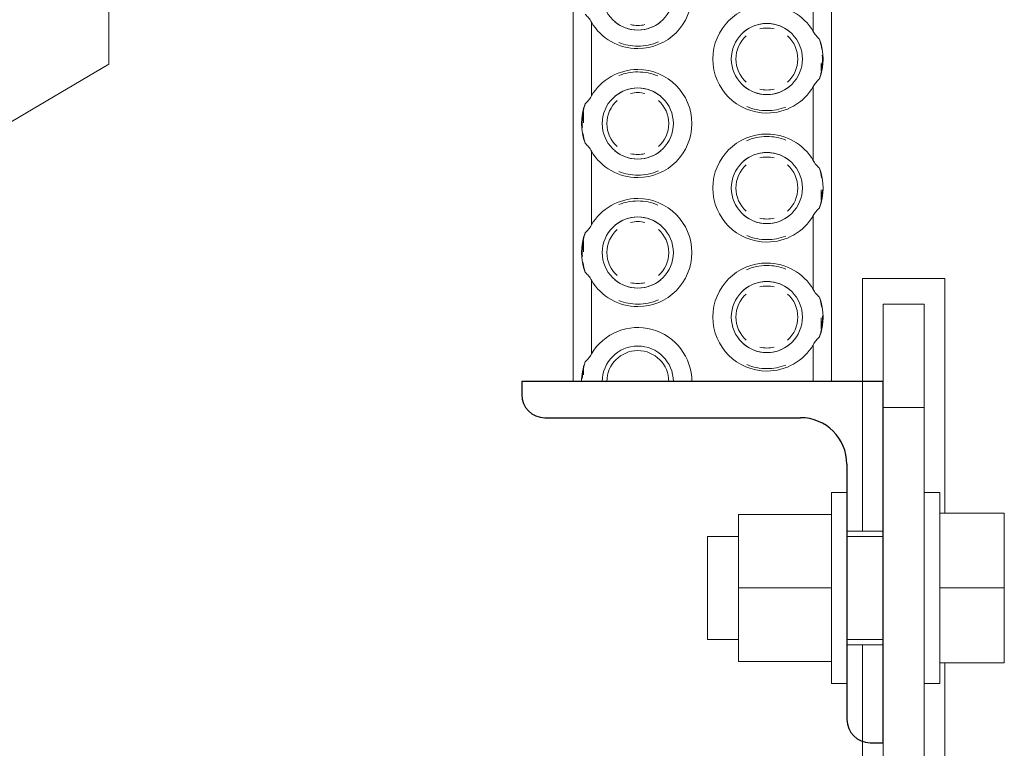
# Model space of a CAD drawing. Header units: millimetres. Extents: x 157133 to 260102, y -21587 to 34582.
# Tile 10 of 65: x 172763 to 172954, y 7444 to 7585. Entities that reach past the tile are written whole.
import ezdxf

# ---------------------------------------------------------------- set-up
doc = ezdxf.new("R2010")
doc.units = ezdxf.units.MM
doc.linetypes.add('Skrytá', pattern=[714.375, 476.25, -238.125])
for name, color, linetype, lineweight in [('CA_IMPORTY18', 8, 'Continuous', 9), ('CA_NEVHRA', 3, 'Skrytá', 9), ('CA_REZY', 1, 'Continuous', 25)]:
    doc.layers.add(name, color=color, linetype=linetype, lineweight=lineweight)

# ---------------------------------------------------------------- blocks, each defined once
blk = doc.blocks.new('ocelová kce final - 11542_003_OK-HALA_TaO-2_ET_AciS_2025-05-29_upr_dwg-2597525-PŮDORYS _8_000 _ vestavek V7')
at = {"layer": 'CA_IMPORTY18', "color": 57}
for p, q in [((172870, 7915), (172870, 7515)), ((172870, 7915), (172870, 7515)), ((172920, 7515), (172920, 7915)), ((172920, 7515), (172920, 7915)), ((172916.5, 7582.85), (172916.5, 7597.15)), ((172873.5, 7584.65), (172873.5, 7570.35)), ((172918, 7575.19), (172918, 7576.63)), ((172918, 7575.19), (172918, 7576.63)), ((172918, 7575.19), (172918, 7576.63)), ((172916.5, 7557.85), (172916.5, 7572.15)), ((172872, 7565.13), (172872, 7567.31)), ((172872, 7565.13), (172872, 7567.31)), ((172872, 7565.13), (172872, 7567.31)), ((172873.5, 7559.65), (172873.5, 7545.35)), ((172918, 7550.19), (172918, 7552.18)), ((172918, 7550.19), (172918, 7552.18)), ((172918, 7550.19), (172918, 7552.18)), ((172916.5, 7532.85), (172916.5, 7547.15)), ((172872, 7540.13), (172872, 7542.31)), ((172872, 7540.13), (172872, 7542.31)), ((172872, 7540.13), (172872, 7542.31)), ((172873.5, 7534.65), (172873.5, 7520.35)), ((172926, 7535), (172926, 7486)), ((172942, 7535), (172926, 7535)), ((172942, 7489.52), (172942, 7535)), ((172930, 7530), (172930, 7510)), ((172930, 7530), (172938, 7530)), ((172938, 7510), (172938, 7530)), ((172918, 7525.19), (172918, 7527.37)), ((172918, 7525.19), (172918, 7527.37)), ((172918, 7525.19), (172918, 7527.37)), ((172916.5, 7515), (172916.5, 7522.15)), ((172872, 7516.31), (172872, 7517.49)), ((172872, 7516.31), (172872, 7517.49)), ((172872, 7516.31), (172872, 7517.49)), ((172870.47, 7515), (172870, 7515)), ((172871.61, 7515), (172875.61, 7515)), ((172889.39, 7515), (172892.97, 7515)), ((172892.97, 7515), (172916.5, 7515)), ((172920, 7515), (172916.5, 7515)), ((172930, 7510), (172930, 7440)), ((172938, 7510), (172930, 7510)), ((172938, 7440), (172938, 7510)), ((172923, 7493.5), (172920, 7493.5)), ((172920, 7456.5), (172920, 7493.5)), ((172920, 7491.17), (172920, 7493.5)), ((172923, 7488.08), (172923, 7493.5)), ((172923, 7493.5), (172923, 7456.5)), ((172941, 7493.5), (172938, 7493.5)), ((172941, 7493.5), (172941, 7456.5)), ((172941, 7493.5), (172941, 7490.5)), ((172902, 7489.27), (172920, 7489.27)), ((172902, 7489.27), (172902, 7475)), ((172941, 7489.52), (172953.5, 7489.52)), ((172941, 7489.52), (172941, 7488.08)), ((172953.5, 7475), (172953.5, 7489.52)), ((172902, 7485), (172896, 7485)), ((172896, 7465), (172896, 7485)), ((172930, 7486), (172923, 7486)), ((172930, 7486), (172923, 7486)), ((172930, 7485), (172923, 7485)), ((172923, 7484.26), (172923, 7465.74)), ((172902, 7475), (172920, 7475)), ((172902, 7475), (172902, 7460.73)), ((172941, 7475), (172953.5, 7475)), ((172953.5, 7460.48), (172953.5, 7475)), ((172896, 7465), (172902, 7465)), ((172923, 7465), (172930, 7465)), ((172930, 7464), (172923, 7464)), ((172923, 7464), (172930, 7464)), ((172926, 7464), (172926, 7415)), ((172902, 7460.73), (172920, 7460.73)), ((172920, 7460.73), (172920, 7461.92)), ((172941, 7460.48), (172953.5, 7460.48)), ((172942, 7415), (172942, 7460.48)), ((172920, 7456.5), (172920, 7459.87)), ((172923, 7456.5), (172923, 7458.83)), ((172941, 7458.83), (172941, 7456.5)), ((172920, 7456.5), (172923, 7456.5)), ((172938, 7456.5), (172941, 7456.5))]:
    blk.add_line(p, q, dxfattribs=at)
for centre, radius, start, end in [((172882.5, 7590), 10.47, 270, 90), ((172882.5, 7590), 6.89, 90, 270), ((172882.5, 7590), 6.89, 270, 90), ((172907.5, 7577.5), 10.47, 90, 270), ((172907.5, 7577.5), 10.47, 30.7481, 90), ((172882.5, 7590), 10.47, 210.7481, 270), ((172882.5, 7590), 6.89, 230, 270), ((172882.5, 7590), 6.89, 230, 270), ((172882.5, 7590), 6.89, 270, 310), ((172882.5, 7590), 6.89, 270, 310), ((172907.5, 7577.5), 6.89, 90, 270), ((172907.5, 7577.5), 6.89, 90, 130), ((172907.5, 7577.5), 6.89, 90, 130), ((172907.5, 7577.5), 6.89, 50, 90), ((172907.5, 7577.5), 6.89, 50, 90), ((172907.5, 7577.5), 6.89, 270, 90), ((172882.5, 7590), 6, 256.6376, 270), ((172882.5, 7590), 6, 256.6376, 270), ((172882.5, 7590), 6, 256.6376, 270), ((172882.5, 7590), 6, 270, 283.3716), ((172882.5, 7590), 6, 270, 283.3716), ((172882.5, 7590), 6, 270, 283.3716), ((172907.5, 7577.5), 6, 90, 103.3716), ((172907.5, 7577.5), 6, 90, 103.3716), ((172907.5, 7577.5), 6, 90, 103.3716), ((172907.5, 7577.5), 6, 76.6376, 90), ((172907.5, 7577.5), 6, 76.6376, 90), ((172907.5, 7577.5), 6, 76.6376, 90), ((172882.5, 7590), 10, 248.4213, 270), ((172882.5, 7590), 10, 248.4213, 270), ((172882.5, 7590), 10, 248.4213, 270), ((172882.5, 7590), 10, 270, 293.4578), ((172882.5, 7590), 10, 270, 293.4578), ((172882.5, 7590), 10, 270, 293.4578), ((172907.5, 7577.5), 6, 131.8791, 228.1161), ((172907.5, 7577.5), 6, 131.8791, 228.1161), ((172907.5, 7577.5), 6, 131.8791, 228.1161), ((172907.5, 7577.5), 6, 311.8791, 48.1161), ((172907.5, 7577.5), 6, 311.8791, 48.1161), ((172907.5, 7577.5), 6, 311.8791, 48.1161), ((172907.5, 7577.5), 10.89, 339.3915, 20.6085), ((172882.5, 7565), 10.47, 90, 149.2519), ((172882.5, 7565), 10, 90, 111.5761), ((172882.5, 7565), 10, 90, 111.5761), ((172882.5, 7565), 10, 90, 111.5761), ((172882.5, 7565), 10.47, 270, 90), ((172882.5, 7565), 10, 67.1435, 90), ((172882.5, 7565), 10, 67.1435, 90), ((172882.5, 7565), 10, 67.1435, 90), ((172882.5, 7565), 6.89, 90, 270), ((172882.5, 7565), 6.89, 90, 130), ((172882.5, 7565), 6.89, 90, 130), ((172882.5, 7565), 6, 90, 103.3716), ((172882.5, 7565), 6, 90, 103.3716), ((172882.5, 7565), 6, 90, 103.3716), ((172882.5, 7565), 6.89, 50, 90), ((172882.5, 7565), 6.89, 50, 90), ((172882.5, 7565), 6.89, 270, 90), ((172882.5, 7565), 6, 76.6376, 90), ((172882.5, 7565), 6, 76.6376, 90), ((172882.5, 7565), 6, 76.6376, 90), ((172907.5, 7577.5), 6.89, 230, 270), ((172907.5, 7577.5), 6.89, 230, 270), ((172907.5, 7577.5), 6, 256.6376, 270), ((172907.5, 7577.5), 6, 256.6376, 270), ((172907.5, 7577.5), 6, 256.6376, 270), ((172907.5, 7577.5), 6.89, 270, 310), ((172907.5, 7577.5), 6.89, 270, 310), ((172907.5, 7577.5), 10.47, 270, 329.2519), ((172907.5, 7577.5), 6, 270, 283.3716), ((172907.5, 7577.5), 6, 270, 283.3716), ((172907.5, 7577.5), 6, 270, 283.3716), ((172882.5, 7565), 6, 131.8791, 228.1161), ((172882.5, 7565), 6, 131.8791, 228.1161), ((172882.5, 7565), 6, 131.8791, 228.1161), ((172882.5, 7565), 6, 311.8791, 48.1161), ((172882.5, 7565), 6, 311.8791, 48.1161), ((172882.5, 7565), 6, 311.8791, 48.1161), ((172882.5, 7565), 10.89, 159.3915, 200.6085), ((172907.5, 7577.5), 10, 247.1089, 270), ((172907.5, 7577.5), 10, 247.1089, 270), ((172907.5, 7577.5), 10, 247.1089, 270), ((172907.5, 7577.5), 10, 270, 291.6029), ((172907.5, 7577.5), 10, 270, 291.6029), ((172907.5, 7577.5), 10, 270, 291.6029), ((172907.5, 7552.5), 10.47, 90, 270), ((172907.5, 7552.5), 10, 90, 113.4102), ((172907.5, 7552.5), 10, 90, 113.4102), ((172907.5, 7552.5), 10, 90, 113.4102), ((172907.5, 7552.5), 10.47, 30.7481, 90), ((172907.5, 7552.5), 10, 68.4481, 90), ((172907.5, 7552.5), 10, 68.4481, 90), ((172907.5, 7552.5), 10, 68.4481, 90), ((172882.5, 7565), 10.47, 210.7481, 270), ((172882.5, 7565), 6.89, 230, 270), ((172882.5, 7565), 6.89, 230, 270), ((172882.5, 7565), 6.89, 270, 310), ((172882.5, 7565), 6.89, 270, 310), ((172907.5, 7552.5), 6.89, 90, 270), ((172907.5, 7552.5), 6.89, 90, 130), ((172907.5, 7552.5), 6.89, 90, 130), ((172907.5, 7552.5), 6.89, 50, 90), ((172907.5, 7552.5), 6.89, 50, 90), ((172907.5, 7552.5), 6.89, 270, 90), ((172882.5, 7565), 6, 256.6376, 270), ((172882.5, 7565), 6, 256.6376, 270), ((172882.5, 7565), 6, 256.6376, 270), ((172882.5, 7565), 6, 270, 283.3716), ((172882.5, 7565), 6, 270, 283.3716), ((172882.5, 7565), 6, 270, 283.3716), ((172907.5, 7552.5), 6, 90, 103.3716), ((172907.5, 7552.5), 6, 90, 103.3716), ((172907.5, 7552.5), 6, 90, 103.3716), ((172907.5, 7552.5), 6, 76.6376, 90), ((172907.5, 7552.5), 6, 76.6376, 90), ((172907.5, 7552.5), 6, 76.6376, 90), ((172882.5, 7565), 10, 248.4213, 270), ((172882.5, 7565), 10, 248.4213, 270), ((172882.5, 7565), 10, 248.4213, 270), ((172882.5, 7565), 10, 270, 293.4578), ((172882.5, 7565), 10, 270, 293.4578), ((172882.5, 7565), 10, 270, 293.4578), ((172907.5, 7552.5), 6, 131.8791, 228.1161), ((172907.5, 7552.5), 6, 131.8791, 228.1161), ((172907.5, 7552.5), 6, 131.8791, 228.1161), ((172907.5, 7552.5), 6, 311.8791, 48.1161), ((172907.5, 7552.5), 6, 311.8791, 48.1161), ((172907.5, 7552.5), 6, 311.8791, 48.1161), ((172907.5, 7552.5), 10.89, 339.3915, 20.6085), ((172882.5, 7540), 10.47, 90, 149.2519), ((172882.5, 7540), 10, 90, 111.5761), ((172882.5, 7540), 10, 90, 111.5761), ((172882.5, 7540), 10, 90, 111.5761), ((172882.5, 7540), 10.47, 270, 90), ((172882.5, 7540), 10, 67.1435, 90), ((172882.5, 7540), 10, 67.1435, 90), ((172882.5, 7540), 10, 67.1435, 90), ((172882.5, 7540), 6.89, 90, 270), ((172882.5, 7540), 6.89, 90, 130), ((172882.5, 7540), 6.89, 90, 130), ((172882.5, 7540), 6.89, 50, 90), ((172882.5, 7540), 6.89, 50, 90), ((172882.5, 7540), 6.89, 270, 90), ((172907.5, 7552.5), 6.89, 230, 270), ((172907.5, 7552.5), 6.89, 230, 270), ((172907.5, 7552.5), 6, 256.6376, 270), ((172907.5, 7552.5), 6, 256.6376, 270), ((172907.5, 7552.5), 6, 256.6376, 270), ((172907.5, 7552.5), 6.89, 270, 310), ((172907.5, 7552.5), 6.89, 270, 310), ((172907.5, 7552.5), 10.47, 270, 329.2519), ((172907.5, 7552.5), 6, 270, 283.3716), ((172907.5, 7552.5), 6, 270, 283.3716), ((172907.5, 7552.5), 6, 270, 283.3716), ((172882.5, 7540), 6, 131.8791, 228.1161), ((172882.5, 7540), 6, 131.8791, 228.1161), ((172882.5, 7540), 6, 131.8791, 228.1161), ((172882.5, 7540), 6, 90, 103.3716), ((172882.5, 7540), 6, 90, 103.3716), ((172882.5, 7540), 6, 90, 103.3716), ((172882.5, 7540), 6, 76.6376, 90), ((172882.5, 7540), 6, 76.6376, 90), ((172882.5, 7540), 6, 76.6376, 90), ((172882.5, 7540), 6, 311.8791, 48.1161), ((172882.5, 7540), 6, 311.8791, 48.1161), ((172882.5, 7540), 6, 311.8791, 48.1161), ((172882.5, 7540), 10.89, 159.3915, 200.6085), ((172907.5, 7552.5), 10, 247.1089, 270), ((172907.5, 7552.5), 10, 247.1089, 270), ((172907.5, 7552.5), 10, 247.1089, 270), ((172907.5, 7552.5), 10, 270, 291.6029), ((172907.5, 7552.5), 10, 270, 291.6029), ((172907.5, 7552.5), 10, 270, 291.6029), ((172907.5, 7527.5), 10.47, 90, 270), ((172907.5, 7527.5), 10, 90, 113.4102), ((172907.5, 7527.5), 10, 90, 113.4102), ((172907.5, 7527.5), 10, 90, 113.4102), ((172907.5, 7527.5), 10.47, 30.7481, 90), ((172907.5, 7527.5), 10, 68.4481, 90), ((172907.5, 7527.5), 10, 68.4481, 90), ((172907.5, 7527.5), 10, 68.4481, 90), ((172882.5, 7540), 10.47, 210.7481, 270), ((172882.5, 7540), 6.89, 230, 270), ((172882.5, 7540), 6.89, 230, 270), ((172882.5, 7540), 6.89, 270, 310), ((172882.5, 7540), 6.89, 270, 310), ((172882.5, 7540), 6, 256.6376, 270), ((172882.5, 7540), 6, 256.6376, 270), ((172882.5, 7540), 6, 256.6376, 270), ((172882.5, 7540), 6, 270, 283.3716), ((172882.5, 7540), 6, 270, 283.3716), ((172882.5, 7540), 6, 270, 283.3716), ((172907.5, 7527.5), 6.89, 90, 270), ((172907.5, 7527.5), 6.89, 90, 130), ((172907.5, 7527.5), 6.89, 90, 130), ((172907.5, 7527.5), 6, 90, 103.3716), ((172907.5, 7527.5), 6, 90, 103.3716), ((172907.5, 7527.5), 6, 90, 103.3716), ((172907.5, 7527.5), 6.89, 50, 90), ((172907.5, 7527.5), 6.89, 50, 90), ((172907.5, 7527.5), 6.89, 270, 90), ((172907.5, 7527.5), 6, 76.6376, 90), ((172907.5, 7527.5), 6, 76.6376, 90), ((172907.5, 7527.5), 6, 76.6376, 90), ((172882.5, 7540), 10, 270, 293.4578), ((172882.5, 7540), 10, 270, 293.4578), ((172882.5, 7540), 10, 270, 293.4578), ((172907.5, 7527.5), 6, 131.8791, 228.1161), ((172907.5, 7527.5), 6, 131.8791, 228.1161), ((172907.5, 7527.5), 6, 131.8791, 228.1161), ((172907.5, 7527.5), 6, 311.8791, 48.1161), ((172907.5, 7527.5), 6, 311.8791, 48.1161), ((172907.5, 7527.5), 6, 311.8791, 48.1161), ((172907.5, 7527.5), 10.89, 339.3915, 20.6085), ((172882.5, 7540), 10, 248.4213, 270), ((172882.5, 7540), 10, 248.4213, 270), ((172882.5, 7540), 10, 248.4213, 270), ((172882.5, 7515), 10.47, 0, 149.2519), ((172882.5, 7515), 6.89, 0, 180), ((172907.5, 7527.5), 6.89, 230, 270), ((172907.5, 7527.5), 6.89, 230, 270), ((172907.5, 7527.5), 6, 256.6376, 270), ((172907.5, 7527.5), 6, 256.6376, 270), ((172907.5, 7527.5), 6, 256.6376, 270), ((172907.5, 7527.5), 6.89, 270, 310), ((172907.5, 7527.5), 6.89, 270, 310), ((172907.5, 7527.5), 10.47, 270, 329.2519), ((172907.5, 7527.5), 6, 270, 283.3716), ((172907.5, 7527.5), 6, 270, 283.3716), ((172907.5, 7527.5), 6, 270, 283.3716), ((172882.5, 7515), 6, 0, 180), ((172882.5, 7515), 6, 0, 180), ((172882.5, 7515), 6, 0, 180), ((172882.5, 7515), 10.89, 159.3915, 180), ((172907.5, 7527.5), 10, 247.1089, 270), ((172907.5, 7527.5), 10, 247.1089, 270), ((172907.5, 7527.5), 10, 247.1089, 270), ((172907.5, 7527.5), 10, 270, 291.6029), ((172907.5, 7527.5), 10, 270, 291.6029), ((172907.5, 7527.5), 10, 270, 291.6029)]:
    blk.add_arc(centre, radius, start, end, dxfattribs=at)
for points in [[(172872.3, 7586.17), (172872.55, 7585.95), (172872.99, 7585.49), (172873.34, 7584.95), (172873.5, 7584.65)], [(172916.5, 7582.85), (172916.65, 7582.56), (172917.01, 7582.01), (172917.46, 7581.55), (172917.7, 7581.33)], [(172917.7, 7581.33), (172917.9, 7580.69), (172918.04, 7580.05), (172918.13, 7579.39)], [(172918.24, 7578.28), (172918.28, 7577.59), (172918.27, 7576.89), (172918.2, 7576.2)], [(172918.24, 7578.28), (172918.28, 7577.59), (172918.27, 7576.89), (172918.2, 7576.2)], [(172917.7, 7573.67), (172917.46, 7573.46), (172917.01, 7572.99), (172916.65, 7572.44), (172916.5, 7572.15)], [(172873.5, 7570.35), (172873.34, 7570.05), (172872.99, 7569.51), (172872.55, 7569.05), (172872.3, 7568.83)], [(172871.76, 7564.22), (172871.72, 7564.91), (172871.73, 7565.61), (172871.8, 7566.3)], [(172871.76, 7564.22), (172871.72, 7564.91), (172871.73, 7565.61), (172871.8, 7566.3)], [(172872.3, 7561.17), (172872.1, 7561.81), (172871.96, 7562.45), (172871.87, 7563.11)], [(172872.3, 7561.17), (172872.55, 7560.95), (172872.99, 7560.49), (172873.34, 7559.95), (172873.5, 7559.65)], [(172917.7, 7556.33), (172917.45, 7556.55), (172917.01, 7557.01), (172916.66, 7557.55), (172916.5, 7557.85)], [(172918.13, 7554.39), (172918.03, 7555.05), (172917.89, 7555.7), (172917.7, 7556.33)], [(172918.2, 7551.2), (172918.23, 7551.53), (172918.25, 7551.85), (172918.26, 7552.18)], [(172918.2, 7551.2), (172918.23, 7551.53), (172918.25, 7551.85), (172918.26, 7552.18)], [(172916.5, 7547.15), (172916.66, 7547.45), (172917.01, 7547.99), (172917.45, 7548.45), (172917.7, 7548.67)], [(172873.5, 7545.35), (172873.34, 7545.05), (172872.99, 7544.51), (172872.55, 7544.05), (172872.3, 7543.83)], [(172871.76, 7539.22), (172871.72, 7539.91), (172871.73, 7540.61), (172871.8, 7541.3)], [(172871.76, 7539.22), (172871.72, 7539.91), (172871.73, 7540.61), (172871.8, 7541.3)], [(172872.3, 7536.17), (172872.1, 7536.81), (172871.96, 7537.45), (172871.87, 7538.11)], [(172872.3, 7536.17), (172872.55, 7535.95), (172872.99, 7535.49), (172873.34, 7534.95), (172873.5, 7534.65)], [(172917.7, 7531.33), (172917.45, 7531.55), (172917.01, 7532.01), (172916.66, 7532.55), (172916.5, 7532.85)], [(172918.13, 7529.39), (172918.03, 7530.05), (172917.89, 7530.7), (172917.7, 7531.33)], [(172918.2, 7526.2), (172918.25, 7526.71), (172918.27, 7527.22), (172918.26, 7527.73)], [(172918.2, 7526.2), (172918.25, 7526.71), (172918.27, 7527.22), (172918.26, 7527.73)], [(172916.5, 7522.15), (172916.66, 7522.45), (172917.01, 7522.99), (172917.45, 7523.45), (172917.7, 7523.67)], [(172916.5, 7522.15), (172916.66, 7522.45), (172917.01, 7522.99), (172917.45, 7523.45), (172917.7, 7523.67)], [(172916.5, 7522.15), (172916.66, 7522.45), (172917.01, 7522.99), (172917.45, 7523.45), (172917.7, 7523.67)], [(172873.5, 7520.35), (172873.34, 7520.05), (172872.99, 7519.51), (172872.55, 7519.05), (172872.3, 7518.83)], [(172871.88, 7516.94), (172871.81, 7516.49), (172871.77, 7516.03), (172871.75, 7515.58)], [(172871.88, 7516.94), (172871.81, 7516.49), (172871.77, 7516.03), (172871.75, 7515.58)]]:
    blk.add_open_spline(points, degree=3, dxfattribs=at)
for points, knots in [([(172918.24, 7578.28), (172918.28, 7577.59), (172918.25, 7576.02), (172917.96, 7574.5), (172917.7, 7573.67)], [0.4005483, 0.4005483, 0.4005483, 0.4005483, 0.6666667, 1, 1, 1, 1]), ([(172871.76, 7564.22), (172871.72, 7564.91), (172871.75, 7566.48), (172872.04, 7568), (172872.3, 7568.83)], [0.400548, 0.400548, 0.400548, 0.400548, 0.6666667, 1, 1, 1, 1]), ([(172917.7, 7548.67), (172917.95, 7549.49), (172918.18, 7550.66), (172918.25, 7551.85), (172918.26, 7552.18)], [0, 0, 0, 0, 0.3333333, 0.4588911, 0.4588911, 0.4588911, 0.4588911]), ([(172871.76, 7539.22), (172871.72, 7539.91), (172871.75, 7541.48), (172872.04, 7543), (172872.3, 7543.83)], [0.400548, 0.400548, 0.400548, 0.400548, 0.6666667, 1, 1, 1, 1]), ([(172917.7, 7523.67), (172917.95, 7524.49), (172918.22, 7525.84), (172918.27, 7527.22), (172918.26, 7527.73)], [0, 0, 0, 0, 0.3333333, 0.529451, 0.529451, 0.529451, 0.529451]), ([(172872.3, 7518.83), (172872.11, 7518.21), (172871.87, 7517.13), (172871.77, 7516.03), (172871.75, 7515.58)], [0, 0, 0, 0, 0.5, 0.851535, 0.851535, 0.851535, 0.851535])]:
    blk.add_open_spline(points, degree=3, knots=knots, dxfattribs=at)
at = {"layer": 'CA_REZY'}
for p, q in [((172930, 7515), (172860, 7515)), ((172860, 7515), (172860, 7512.5)), ((172930, 7445), (172930, 7515)), ((172864.5, 7508), (172914, 7508)), ((172923, 7499), (172923, 7449.5)), ((172927.5, 7445), (172930, 7445))]:
    blk.add_line(p, q, dxfattribs=at)
for centre, radius, start, end in [((172864.5, 7512.5), 4.5, 180, 270), ((172914, 7499), 9, 0, 90), ((172927.5, 7449.5), 4.5, 180, 270)]:
    blk.add_arc(centre, radius, start, end, dxfattribs=at)
blk = doc.blocks.new('ocelová kce final - ocelová kce final-2597615-PŮDORYS _8_000 _ vestavek V7')
blk.add_blockref('ocelová kce final - 11542_003_OK-HALA_TaO-2_ET_AciS_2025-05-29_upr_dwg-2597525-PŮDORYS _8_000 _ vestavek V7', (0, 0))
blk = doc.blocks.new('Doors_Industrial_Efaflex_High-speed-spiral-door-SST-S-Classic-238R14_A12rfa - Installation Round-1439951-PŮDORYS _8_000 _ vestavek V7')
at = {"layer": 'CA_NEVHRA'}
for p, q in [((2580, 395), (2580, 326.65)), ((2580, 326.65), (2580, 395)), ((2580, 326.65), (2500, 279.59)), ((2500, 279.59), (2580, 326.65))]:
    blk.add_line(p, q, dxfattribs=at)

msp = doc.modelspace()

# ---------------------------------------------------------------- block references
at = {"layer": 'CA_IMPORTY18', "color": 57}
msp.add_blockref('ocelová kce final - ocelová kce final-2597615-PŮDORYS _8_000 _ vestavek V7', (0, 0), dxfattribs=at)
at = {"layer": 'CA_NEVHRA'}
msp.add_blockref('Doors_Industrial_Efaflex_High-speed-spiral-door-SST-S-Classic-238R14_A12rfa - Installation Round-1439951-PŮDORYS _8_000 _ vestavek V7', (170200.05, 7249.87), dxfattribs=at)

doc.saveas('drawing.dxf')
